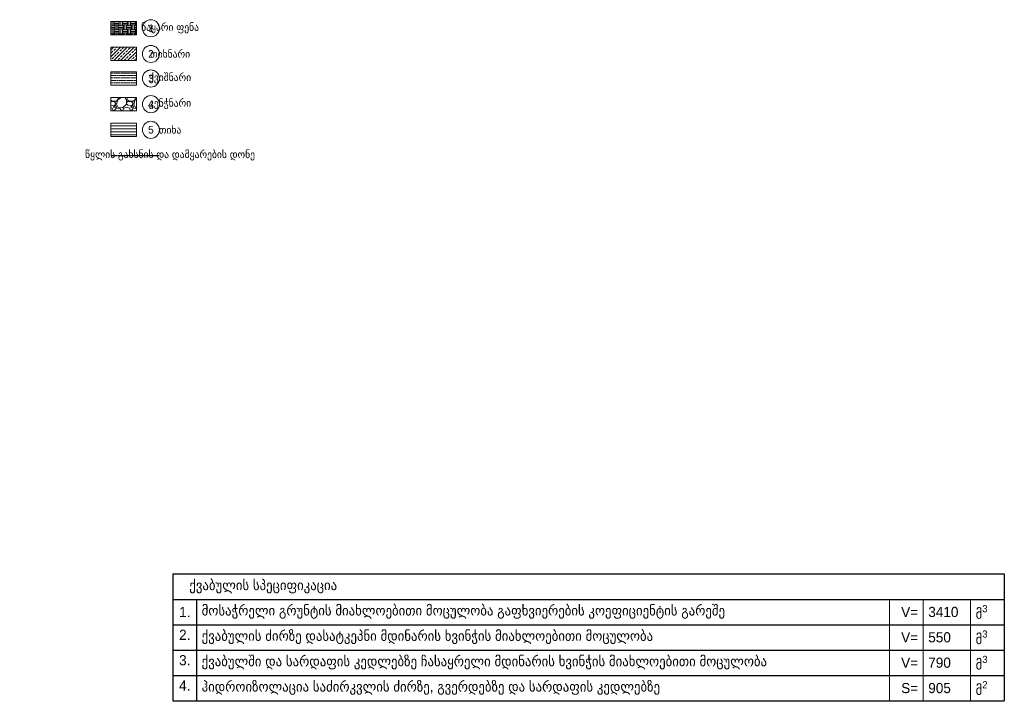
# Model space of a CAD drawing. Header units: millimetres. Extents: x -50987266 to 2610517, y -212233 to 51153522.
# Tile 31 of 256: x 379740 to 418585, y 173434 to 200387. Entities that reach past the tile are written whole.
import ezdxf

# ---------------------------------------------------------------- set-up
doc = ezdxf.new("R2010")
doc.units = ezdxf.units.MM
doc.linetypes.add('DASHED', pattern=[19.05, 12.7, -6.35])
doc.layers.get('Defpoints').update_dxf_attribs({"color": 6})
for name, color, linetype, lineweight in [('S - HATCH', 252, 'Continuous', 5), ('S - LINE', 7, 'Continuous', 15), ('S - TEXT', 7, 'Continuous', 9)]:
    doc.layers.add(name, color=color, linetype=linetype, lineweight=lineweight)
doc.layers.add('S - WATER', color=7, linetype='DASHED', lineweight=20, true_color=0x0216de)
doc.styles.add('Cubicon', font='Cubicon.ttf')
doc.styles.add('Text_S2', font='Cubicon.ttf')

# ---------------------------------------------------------------- blocks, each defined once
blk = doc.blocks.new('*T11')
at = {"layer": 'Defpoints', "color": 8, "linetype": 'ByBlock', "lineweight": 0, "transparency": 16777216}
for p, q in [((28267, -1000), (28267, -5000)), ((29600, -1000), (29600, -5000)), ((31467, -1000), (31467, -5000))]:
    blk.add_line(p, q, dxfattribs=at)
at = {"layer": 'S - TEXT', "color": 0, "lineweight": -2, "transparency": 16777216}
for p, q in [((0, 0), (32800, 0)), ((0, 0), (0, -5000)), ((32800, 0), (32800, -5000)), ((28267, -2000), (32800, -2000)), ((28267, -3000), (32800, -3000)), ((0, -4000), (32800, -4000)), ((0, -5000), (32800, -5000))]:
    blk.add_line(p, q, dxfattribs=at)
at = {"layer": 'S - TEXT', "color": 0, "linetype": 'ByBlock', "lineweight": -2, "transparency": 16777216}
for p, q in [((0, -1000), (32800, -1000)), ((933, -1000), (933, -5000)), ((0, -2000), (28267, -2000)), ((0, -3000), (28267, -3000))]:
    blk.add_line(p, q, dxfattribs=at)
at = {"layer": 'S - TEXT', "color": 0, "transparency": 16777216, "char_height": 400, "style": 'Cubicon'}
for s, insert, width, attachment_point in [('   ქვაბულის სპეციფიკაცია', (200, -500), 32400, 4), ('\\A1;{\\C256;მოსაჭრელი გრუნტის მიახლოებითი მოცულობა გაფხვიერების კოეფიციენტის გარეშე}', (1133, -1500), 26933.33, 4), ('\\A1;{\\C256;მ\\H0.7x;\\S3^ ;}', (31667, -1500), 933.33, 4), ('1.', (467, -1500), 533.33, 5), ('\\A1;{\\C256;V=}', (29400, -1500), 933.33, 6), ('\\A1;{\\C256;ქვაბულის ძირზე დასატკეპნი მდინარის ხვინჭის მიახლოებითი მოცულობა }', (1133, -2500), 26933.33, 4), ('2.', (467, -2200), 533.33, 2), ('\\A1;{\\C256;V=}', (29400, -2500), 933.33, 6), ('\\A1;{\\C256;მ\\H0.7x;\\S3^ ;}', (31667, -2500), 933.33, 4), ('\\A1;{\\C256;ქვაბულში და სარდაფის კედლებზე ჩასაყრელი მდინარის ხვინჭის მიახლოებითი მოცულობა}', (1133, -3500), 26933.33, 4), ('3.', (467, -3200), 533.33, 2), ('\\A1;{\\C256;V=}', (29400, -3500), 933.33, 6), ('\\A1;{\\C256;მ\\H0.7x;\\S3^ ;}', (31667, -3500), 933.33, 4), ('4.', (467, -4200), 533.33, 2), ('\\A1;{\\C256;ჰიდროიზოლაცია საძირკვლის ძირზე, გვერდებზე და სარდაფის კედლებზე}', (1133, -4500), 26933.33, 4), ('\\A1;{\\C256;მ\\H0.7x;\\S2^ ;}', (31667, -4500), 933.33, 4), ('\\A1;{\\C256;S=}', (29400, -4500), 933.33, 6)]:
    blk.add_mtext(s, dxfattribs=dict(at, insert=insert, width=width, attachment_point=attachment_point))
at = {"layer": 'S - TEXT', "transparency": 16777216, "char_height": 400, "width": 1466.67, "attachment_point": 4, "style": 'Cubicon'}
for s, insert in [('{\\A1;3410', (29800, -1500)), ('{\\A1;550', (29800, -2500)), ('{\\A1;790', (29800, -3500)), ('905', (29800, -4500))]:
    blk.add_mtext(s, dxfattribs=dict(at, insert=insert))

msp = doc.modelspace()

# ---------------------------------------------------------------- hatches: boundary and pattern name
at = {"layer": 'S - HATCH'}
h = msp.add_hatch(dxfattribs=at)
h.set_pattern_fill('EARTH', color=256, scale=25, style=0)
h.set_pattern_definition([(0, (420004.43, 318610.35), (158.75, 158.75), [158.75, -158.75]), (0, (420004.43, 318669.88), (158.75, 158.75), [158.75, -158.75]), (0, (420004.43, 318729.41), (158.75, 158.75), [158.75, -158.75]), (90, (420024.28, 318749.25), (-158.75, 158.75), [158.75, -158.75]), (90, (420083.81, 318749.25), (-158.75, 158.75), [158.75, -158.75]), (90, (420143.34, 318749.25), (-158.75, 158.75), [158.75, -158.75])])
h.paths.add_polyline_path([(384342.5, 200313.8), (383331.3, 200313.8), (383331.3, 199784.4), (384342.5, 199784.4)])
at = {"layer": 'S - HATCH', "transparency": 33554516}
h = msp.add_hatch(dxfattribs=at)
h.set_pattern_fill('ANSI33', color=256, scale=30)
h.set_pattern_definition([(45, (86261.76, 170720.76), (-134.70384, 134.70384), []), (45, (86396.47, 170720.76), (-134.70384, 134.70384), [95.25, -47.625])])
h.paths.add_polyline_path([(384342.5, 199301.3), (383331.3, 199301.3), (383331.3, 198771.9), (384342.5, 198771.9)])
h = msp.add_hatch(dxfattribs=at)
h.set_pattern_fill('ANSI36', color=256, scale=30, angle=315)
h.set_pattern_definition([(0, (-94925.55, 374683.2), (166.6875, 95.25), [238.125, -47.625, 0, -47.625])])
h.paths.add_polyline_path([(384342.5, 198335.1), (383331.3, 198335.1), (383331.3, 197805.7), (384342.5, 197805.7)])
at = {"layer": 'S - HATCH'}
h = msp.add_hatch(dxfattribs=at)
h.set_pattern_fill('GRAVEL', color=256, scale=26.776472, angle=180, style=0)
h.set_pattern_definition([(48.012787, (-94662.594, 374313.65), (5440.979208, 6121.1016083), [91.50095, -9058.6101]), (4.969741, (-94601.383, 374381.66), (-8161.4688084, -680.1224397), [157.0185, -15544.8264]), (312.510447, (-94444.955, 374395.264), (-6801.2240126, 7481.346408), [110.7158, -10960.8748]), (87.273689, (-94179.707, 374565.294), (-680.1224024, -13602.4480193), [142.9876, -14155.7671]), (112.833654, (-94172.906, 374708.12), (3400.6120051, -8161.4688115), [140.2106, -13880.87185]), (177.273689, (-94227.316, 374837.343), (13602.4480193, -680.1224024), [142.9876, -14155.7671]), (217.6942405, (-94370.142, 374844.144), (8841.5912122, 6801.2240102), [189.09375, -18720.2661]), (252.2553284, (-94519.769, 374728.524), (-4760.856808, -14962.6928209), [178.524, -17673.8794]), (301.4295656, (-94574.178, 374558.493), (5440.9792085, -8841.5912121), [143.4718, -14203.72595]), (355.236358, (-94499.365, 374436.07), (-7481.3464105, 680.122402), [163.7952, -8025.963]), (42.397438, (-94336.135, 374422.468), (8161.4688114, 7481.3464109), [211.8228, -20970.469]), (318.814075, (-94853.03, 374572.095), (4760.8568065, -4080.734406), [72.2977, -7157.5026]), (351.4692344, (-94798.62, 374524.487), (-8841.5912128, 1360.2448004), [137.5459, -13617.0784]), (45, (-94662.6, 374504.1), (2e-13, 680.1224), [96.1836, -865.6547]), (23.19859, (-94614.99, 374422.47), (-3400.612005, -1360.244802), [51.7968, -5127.8611]), (111.80141, (-94567.38, 374442.87), (680.1224, -2040.367203), [73.2512, -3589.32]), (210.963757, (-94594.58, 374510.88), (-2040.367203, -1360.244802), [118.9731, -3846.7879]), (341.56505, (-94696.6, 374449.67), (-1360.2448, 680.1224), [86.0294, -2064.7065]), (196.38954, (-94172.906, 374442.872), (-6801.2240097, -2040.367203), [120.5177, -11931.282]), (250.346176, (-94288.527, 374408.866), (2720.489604, 7481.3464106), [101.1077, -10009.6387]), (113.19859, (-94696.6, 374313.65), (1360.244802, -3400.612005), [103.5928, -5076.06505]), (163.61046, (-94737.408, 374408.866), (6801.2240098, -2040.3672024), [120.5177, -11931.282]), (159.443955, (-94172.91, 374864.55), (3400.612005, -1360.244802), [116.2193, -5694.749]), (114.775141, (-94281.726, 374905.355), (3400.612009, -7481.346409), [97.3786, -9640.4923]), (246.80141, (-94703.4, 374993.77), (-1360.244802, -3400.612005), [103.5928, -5076.06505]), (197.354025, (-94744.21, 374898.554), (8841.5912124, 2720.4896044), [114.0096, -11286.91935]), (249.443955, (-94370.14, 374993.77), (1360.244802, 3400.612005), [58.1097, -5752.8587]), (281.309932, (-94662.6, 374993.77), (680.1224, -2720.489604), [34.6794, -3433.27795]), (345.963757, (-94655.8, 374959.77), (-2040.367203, 680.1224), [140.2106, -2664.0059]), (6.009006, (-94519.77, 374925.76), (-6801.2240096, -680.1224013), [129.9374, -12863.7828]), (123.690068, (-94594.58, 374572.1), (680.1224, -1360.2448), [98.0886, -2354.1276]), (173.1572266, (-94648.992, 374653.71), (-11562.0808165, 1360.2448013), [171.2507, -16953.7937]), (240.945396, (-94819.02, 374674.114), (2720.489604, 4760.856807), [70.0227, -6932.266]), (270, (-94853, 374612.9), (680.1224, -680.1224), [40.8073, -639.3151]), (300.256437, (-94506.166, 374905.355), (-2720.4896035, 4760.856807), [94.4853, -9354.077]), (228.012788, (-94458.56, 374823.74), (-5440.979208, -6121.1016083), [183.0019, -8967.1092]), (180, (-94581, 374687.7), (-680.1224, -680.1224), [176.8318, -503.2906]), (145.3048465, (-94757.81, 374687.716), (-6801.2240123, 4760.856803), [107.5369, -10646.1425]), (74.054604, (-94846.23, 374748.93), (680.122401, 2720.489604), [99.0272, -4852.3386]), (27.6459754, (-94819.022, 374844.144), (12922.3256189, 6801.2240088), [161.2332, -15962.1151]), (355.426079, (-94676.197, 374918.958), (8841.5912126, -680.122401), [170.574, -16886.809])])
h.paths.add_polyline_path([(384342.5, 197322.6), (383331.3, 197322.6), (383331.3, 196793.2), (384342.5, 196793.2)])
at = {"layer": 'S - HATCH', "lineweight": 5}
h = msp.add_hatch(dxfattribs=at)
h.set_pattern_fill('ANSI31', color=256, scale=37.5, angle=315, style=0)
h.set_pattern_definition([(0, (-94925.55, 374683.2), (3e-14, 119.0625), [])])
h.paths.add_polyline_path([(384342.5, 196310.1), (383331.3, 196310.1), (383331.3, 195780.7), (384342.5, 195780.7)])

# ---------------------------------------------------------------- linework, layer by layer
at = {"layer": 'S - LINE'}
for points in [[(384342.5, 200313.8), (383331.3, 200313.8), (383331.3, 199784.4), (384342.5, 199784.4)], [(384342.5, 199301.3), (383331.3, 199301.3), (383331.3, 198771.9), (384342.5, 198771.9)], [(384342.5, 198335.1), (383331.3, 198335.1), (383331.3, 197805.7), (384342.5, 197805.7)], [(384342.5, 197322.6), (383331.3, 197322.6), (383331.3, 196793.2), (384342.5, 196793.2)], [(384342.5, 196310.1), (383331.3, 196310.1), (383331.3, 195780.7), (384342.5, 195780.7)]]:
    msp.add_lwpolyline(points, close=True, dxfattribs=at)
at = {"layer": 'S - WATER', "color": 5, "linetype": 'DASHED', "lineweight": 30}
msp.add_lwpolyline([(383331.3, 195032.9), (385253.9, 195032.9)], dxfattribs=at)

# ---------------------------------------------------------------- block references
msp.add_blockref('*T11', (385785.1, 178532.4))

# ---------------------------------------------------------------- texts
at = {"layer": 'S - TEXT', "char_height": 300, "attachment_point": 5, "style": 'Text_S2', "bg_fill": 3, "box_fill_scale": 1.5, "bg_fill_color": 256, "bg_fill_transparency": 0}
for s, insert in [('\\pxqc;1', (384916.4, 200049.1)), ('\\pxqc;2', (384916.4, 199036.6)), ('\\pxqc;3', (384916.4, 198070.4)), ('\\pxqc;4', (384916.4, 197057.9)), ('\\pxqc;5', (384916.4, 196045.4))]:
    msp.add_mtext(s, dxfattribs=dict(at, insert=insert))
at = {"layer": 'S - TEXT', "insert": (385671.3, 195032.9), "char_height": 300, "attachment_point": 5, "style": 'Text_S2'}
msp.add_mtext('\\pxql;წყლის გახსნის და დამყარების დონე', dxfattribs=at)

# ---------------------------------------------------------------- next in the draw order: linework, layer by layer
at = {"layer": 'S - TEXT'}
for centre in [(384916.4, 200049.1), (384916.4, 199036.6), (384916.4, 198070.4), (384916.4, 197057.9), (384916.4, 196045.4)]:
    msp.add_circle(centre, 337.5, dxfattribs=at)

# ---------------------------------------------------------------- next in the draw order: texts
at = {"layer": 'S - TEXT', "char_height": 300, "attachment_point": 5, "style": 'Text_S2'}
for s, insert in [('\\pxql;ნაყარი ფენა', (385671.3, 200049.1)), ('\\pxql;თიხნარი', (385671.3, 199036.6)), ('\\pxql;ქვიშნარი', (385671.3, 198070.4)), ('\\pxql;კენჭნარი', (385671.3, 197057.9)), ('\\pxql;თიხა', (385671.3, 196045.4))]:
    msp.add_mtext(s, dxfattribs=dict(at, insert=insert))

doc.saveas('drawing.dxf')
